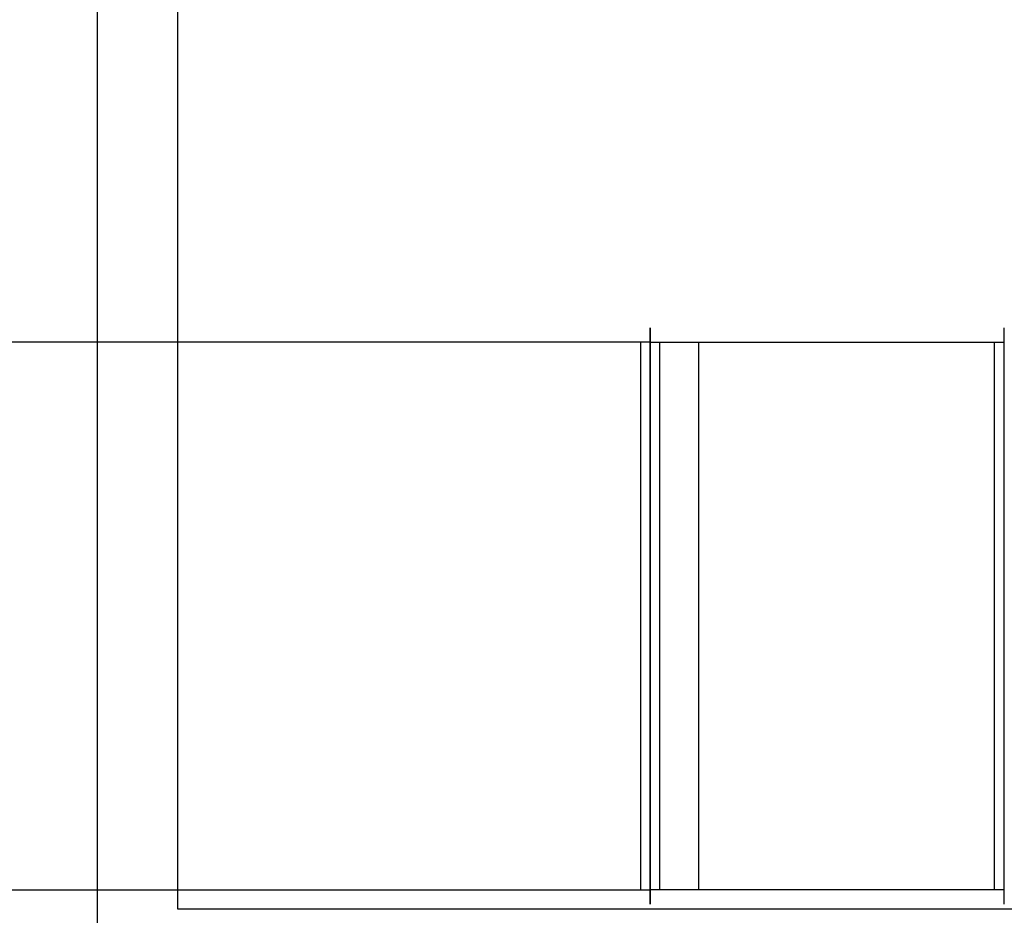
# Model space of a CAD drawing. Header units: centimetres. Extents: x -156440 to 298236, y -263599 to 81430.
# Tile 101 of 170: x 145784 to 148842, y -115001 to -112221. Entities that reach past the tile are written whole.
import ezdxf

# ---------------------------------------------------------------- set-up
doc = ezdxf.new("R2010")
doc.units = ezdxf.units.CM
doc.header["$LTSCALE"] = 50
doc.linetypes.add('Kondygnacja -2$0$HIDDEN2', pattern=[4.7625, 3.175, -1.5875])
doc.linetypes.add('Osie rzutów$0$DASHDOT2', pattern=[12.7, 6.35, -3.175, 0, -3.175])
doc.layers.get('0').update_dxf_attribs({"color": 8})
for name, color, linetype in [('01-101 Went PP Poziom -2$0$L_Wywiew', 6, 'Continuous'), ('Kondygnacja -2$0$ARCH_KONSTR_POWYŻEJ RZUTU_IST', 8, 'Kondygnacja -2$0$HIDDEN2'), ('Osie rzutów$0$ARCH_INFO_OSIE_IST', 8, 'Osie rzutów$0$DASHDOT2')]:
    doc.layers.add(name, color=color, linetype=linetype)
doc.layers.add('Kondygnacja -2$0$_SP KORYTA', color=8, linetype='Continuous', lineweight=25)

# ---------------------------------------------------------------- blocks, each defined once
blk = doc.blocks.new('Osie rzutów')
at = {"layer": 'Osie rzutów$0$ARCH_INFO_OSIE_IST', "ltscale": 10}
blk.add_line((6860, 12510), (6860, 4623.26), dxfattribs=at)
blk = doc.blocks.new('Kondygnacja -2$0$konstukcja stropu -2')
at = {"layer": 'Kondygnacja -2$0$ARCH_KONSTR_POWYŻEJ RZUTU_IST', "ltscale": 10}
for p, q in [((6885, 10975), (6885, 10425)), ((6885, 10425), (7435, 10425))]:
    blk.add_line(p, q, dxfattribs=at)
blk = doc.blocks.new('*U541')
at = {"linetype": 'Continuous', "lineweight": -2}
blk.add_line((2234, -895), (2234, 895), dxfattribs=at)
at = {"color": 0, "linetype": 'ByBlock', "lineweight": -2}
for p, q in [((2234, 850), (-2234, 850)), ((-2234, -850), (2234, -850))]:
    blk.add_line(p, q, dxfattribs=at)
at = {"linetype": 'Continuous', "lineweight": -3}
blk.add_line((2204, 850), (2204, -850), dxfattribs=at)
blk = doc.blocks.new('*U303')
at = {"linetype": 'Continuous', "lineweight": -2}
for p, q in [((-550, 0, 850), (-550, 0, 895)), ((-550, 0, -850), (-550, 0, 850)), ((550, 0, 850), (550, 0, -850)), ((550, 0, 895), (550, 0, 850)), ((-550, 0, -895), (-550, 0, -850)), ((550, 0, -850), (550, 0, -895))]:
    blk.add_line(p, q, dxfattribs=at)
at = {"color": 0, "linetype": 'ByBlock', "lineweight": -2}
for p, q in [((-520, 0, 850), (-550, 0, 850)), ((399.8, 0, 850), (-520, 0, 850)), ((550, 0, 850), (399.8, 0, 850)), ((399.8, 0, 850), (399.8, 0, -850)), ((-550, 0, -850), (-520, 0, -850)), ((-520, 0, -850), (399.8, 0, -850)), ((399.8, 0, -850), (550, 0, -850))]:
    blk.add_line(p, q, dxfattribs=at)
at = {"linetype": 'Continuous', "lineweight": -3}
for p, q in [((-520, 0, -850), (-520, 0, 850)), ((520, 0, -850), (520, 0, 850))]:
    blk.add_line(p, q, dxfattribs=at)

msp = doc.modelspace()

# ---------------------------------------------------------------- block references
at = {"layer": '01-101 Went PP Poziom -2$0$L_Wywiew', "linetype": 'Continuous'}
msp.add_blockref('*U541', (145508.148, -114072.257, -7601.928), dxfattribs=at)
at = {"layer": '01-101 Went PP Poziom -2$0$L_Wywiew', "linetype": 'Continuous', "extrusion": (4.93038e-32, 1, -2.22045e-16)}
msp.add_blockref('*U303', (-148291.871, -7851.449, -114072.438), dxfattribs=at)
at = {"layer": 'Kondygnacja -2$0$_SP KORYTA', "xscale": 10, "yscale": 10, "zscale": 10}
msp.add_blockref('Kondygnacja -2$0$konstukcja stropu -2', (77424.241, -219231.769, -3480), dxfattribs=at)
at = {"layer": 'Osie rzutów$0$ARCH_INFO_OSIE_IST', "xscale": 10, "yscale": 10, "zscale": 10}
msp.add_blockref('Osie rzutów', (77424.241, -219231.769), dxfattribs=at)

doc.saveas('drawing.dxf')
